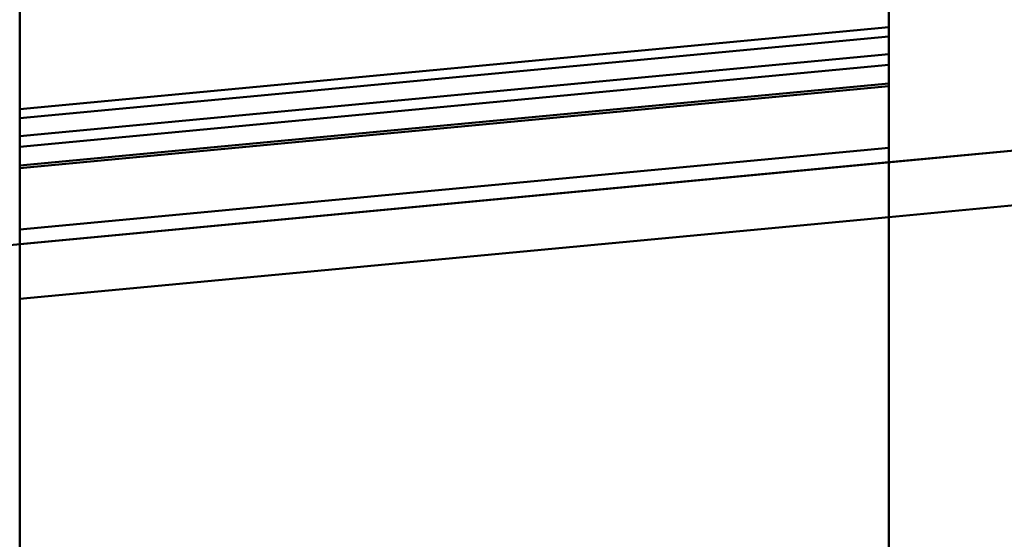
# Paper-space layout 'Layout1' of a CAD drawing. Extents: x -2 to 1033, y -36 to 596.
# Tile 245 of 256: x 369.01 to 372.97, y 504.25 to 506.34. Entities that reach past the tile are written whole.
import ezdxf

# ---------------------------------------------------------------- set-up
doc = ezdxf.new("R2010")
doc.units = 0
doc.linetypes.add('ACAD_ISO02W100', pattern=[15, 12, -3])
doc.linetypes.add('ACAD_ISO04W100', pattern=[30.5, 24, -3, 0.5, -3])
doc.layers.add('SS_PLECHY', color=7, linetype='CONTINUOUS', lineweight=50, true_color=0xb47846)
for name, color, linetype, lineweight in [('SS_SLOUPY KRAJNÍ', 143, 'CONTINUOUS', 50), ('SS_ZEBRIK KOŠ', 75, 'CONTINUOUS', 50), ('SS_ZEBRIKY', 24, 'CONTINUOUS', 50)]:
    doc.layers.add(name, color=color, linetype=linetype, lineweight=lineweight)

psp = doc.layouts.get("Layout1")

# ---------------------------------------------------------------- linework, layer by layer
at = {"layer": 'SS_PLECHY', "color": 5, "linetype": 'Continuous', "ltscale": 0.25}
for p, q in [((369.0063, 505.9823), (372.5063, 506.3117)), ((369.0063, 505.9459), (372.5063, 506.2753)), ((369.0063, 505.8742), (372.5063, 506.2036)), ((369.0063, 505.8311), (372.5063, 506.1605)), ((372.5063, 506.0855), (369.0063, 505.7561)), ((369.0063, 505.745), (372.5063, 506.0744)), ((369.0063, 505.4978), (372.5063, 505.8272))]:
    psp.add_line(p, q, dxfattribs=at)
at = {"layer": 'SS_SLOUPY KRAJNÍ', "color": 7, "linetype": 'ACAD_ISO04W100', "ltscale": 0.25}
psp.add_line((442.8063, 512.385), (357.8063, 504.385), dxfattribs=at)
at = {"layer": 'SS_SLOUPY KRAJNÍ', "color": 3, "linetype": 'ACAD_ISO02W100', "ltscale": 0.25}
for p, q in [((372.5063, 505.7686), (373.5063, 505.8627)), ((372.5063, 505.5476), (373.5063, 505.6417))]:
    psp.add_line(p, q, dxfattribs=at)
at = {"layer": 'SS_SLOUPY KRAJNÍ', "color": 1, "linetype": 'Continuous', "ltscale": 0.25}
for p, q in [((369.0063, 505.4392), (372.5063, 505.7686)), ((369.0063, 505.2182), (372.5063, 505.5476))]:
    psp.add_line(p, q, dxfattribs=at)
at = {"layer": 'SS_ZEBRIK KOŠ', "color": 1, "linetype": 'Continuous', "ltscale": 0.25}
psp.add_line((372.5063, 546.985), (372.5063, 420.885), dxfattribs=at)
at = {"layer": 'SS_ZEBRIKY', "color": 7, "linetype": 'ACAD_ISO04W100', "ltscale": 0.25}
psp.add_line((369.0063, 524.985), (369.0063, 378.385), dxfattribs=at)
at = {"layer": 'SS_ZEBRIKY', "color": 1, "linetype": 'Continuous', "ltscale": 0.25}
psp.add_line((369.0063, 484.685), (369.0063, 515.085), dxfattribs=at)

doc.saveas('drawing.dxf')
